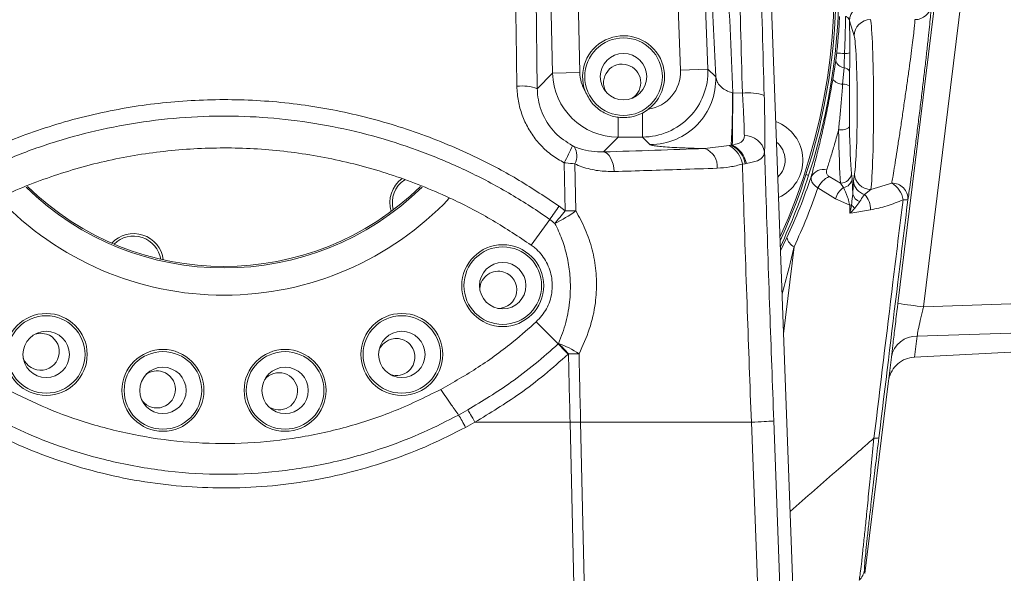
# Model space of a CAD drawing. Header units: millimetres. Extents: x 0 to 16820, y 0 to 11880.
# Tile 109 of 122: x 13662 to 13843, y 8127 to 8228. Entities that reach past the tile are written whole.
import ezdxf

# ---------------------------------------------------------------- set-up
doc = ezdxf.new("R2010")
doc.units = ezdxf.units.MM
doc.header["$LTSCALE"] = 20
doc.linetypes.add('PHANTOM', pattern=[12.7, 6.35, -1.27, 1.27, -1.27, 1.27, -1.27])
doc.styles.add('SLDTEXTSTYLE0', font='TXT', dxfattribs={"width": 0.605})
doc.dimstyles.new('SLDDIMSTYLE0', dxfattribs={"dimtxt": 140, "dimasz": 100, "dimexe": 0, "dimexo": 0.0625, "dimgap": 35, "dimtad": 1, "dimtoh": 1, "dimdec": 0, "dimrnd": 1e-09, "dimzin": 12, "dimdsep": 46, "dimtxsty": 'SLDTEXTSTYLE0', "dimsah": 1, "dimcen": 0.09, "dimadec": 0, "dimazin": 0, "dimtfac": 1, "dimtofl": 0, "dimtmove": 0, "dimatfit": 3, "dimfxl": 1, "dimfrac": 2, "dimtolj": 1, "dimtzin": 12, "dimarcsym": 0})

# ---------------------------------------------------------------- blocks, each defined once
blk = doc.blocks.new('*D18')
at = {"color": 7, "linetype": 'Continuous', "lineweight": 0}
for p, q in [((13699.83, 9477.35), (16388.41, 9477.35)), ((16358.41, 9477.35), (16358.41, 6644.47)), ((13848.53, 6644.47), (16388.41, 6644.47))]:
    blk.add_line(p, q, dxfattribs=at)
for points in [[(16358.41, 9477.35), (16343.41, 9377.35), (16373.41, 9377.35)], [(16358.41, 6644.47), (16373.41, 6744.47), (16343.41, 6744.47)]]:
    blk.add_solid(points, dxfattribs=at)
at = {"color": 7, "linetype": 'Continuous', "lineweight": 0, "insert": (16177.94, 7847.03), "char_height": 140, "attachment_point": 1, "rotation": 90, "style": 'SLDTEXTSTYLE0'}
blk.add_mtext('2833', dxfattribs=at)

msp = doc.modelspace()

# ---------------------------------------------------------------- linework, layer by layer
at = {"color": 8, "linetype": 'Continuous', "lineweight": 0}
for p, q in [((13838.3, 8260.6), (13827.86, 8175.61)), ((13783.39, 8218.96), (13782.72, 8237.5)), ((13787.71, 8237.68), (13788.38, 8219.14)), ((13756.88, 8235.77), (13757.17, 8215.57)), ((13759.96, 8218.43), (13759.57, 8235.83)), ((13764.56, 8235.94), (13764.96, 8218.54)), ((13815.15, 8225.27), (13814.33, 8228.03)), ((13811.24, 8217.29), (13811.79, 8220.73)), ((13783.39, 8218.96), (13788.38, 8219.14)), ((13788.38, 8219.14), (13789.83, 8217.75)), ((13813.05, 8216.38), (13813.3, 8219.4)), ((13757.17, 8215.57), (13759.96, 8218.43)), ((13759.96, 8218.43), (13764.96, 8218.54)), ((13814.32, 8218.76), (13814.28, 8216.08)), ((13792.89, 8214.84), (13792.98, 8214.82)), ((13792.98, 8214.82), (13794.71, 8214.75)), ((13771.94, 8206.72), (13771.94, 8210.34)), ((13776.41, 8211.12), (13776.41, 8206.72)), ((13771.94, 8206.72), (13769.29, 8204)), ((13776.41, 8206.72), (13771.94, 8206.72)), ((13777.85, 8205.32), (13776.41, 8206.72)), ((13787.83, 8204.61), (13792.3, 8205.15)), ((13792.3, 8205.15), (13792.65, 8205.22)), ((13792.65, 8205.22), (13792.85, 8205.25)), ((13762.28, 8193.17), (13762.08, 8202)), ((13764.01, 8201.8), (13764.21, 8193.17)), ((13795.23, 8201.83), (13794.69, 8201.74)), ((13795.42, 8201.86), (13795.23, 8201.83)), ((13806.35, 8199.86), (13806.82, 8199.7)), ((13810.59, 8199.47), (13812.68, 8198.29)), ((13814.67, 8200.06), (13814.76, 8199.09)), ((13815.05, 8198.62), (13815.22, 8199.98)), ((13811.73, 8195.42), (13808.51, 8197.4)), ((13813.18, 8197.47), (13812.68, 8198.29)), ((13818.21, 8197.1), (13822.02, 8198.27)), ((13818.21, 8197.1), (13817.07, 8196.19)), ((13761.15, 8194.04), (13762.28, 8193.17)), ((13814.34, 8194.22), (13811.73, 8195.42)), ((13814.35, 8192.75), (13814.34, 8194.22)), ((13816.2, 8194.88), (13815.26, 8193.67)), ((13756.07, 8186.9), (13759.44, 8191.63)), ((13801.67, 8185.85), (13802.86, 8188.32)), ((13804.17, 8186.61), (13802.23, 8170.64)), ((13827.86, 8175.61), (13843.83, 8176.13)), ((13843.83, 8170.79), (13826.67, 8170.25)), ((13760.99, 8168.83), (13760.99, 8168.83)), ((13762.87, 8166.99), (13762.79, 8166.92)), ((13821.44, 8161.97), (13821.97, 8166.41)), ((13742.77, 8155.79), (13744.44, 8156.72)), ((13763.16, 8154.47), (13745.76, 8154.47)), ((13765.09, 8154.47), (13769.37, 7967.09)), ((13765.09, 8154.47), (13765.09, 8154.47)), ((13796.34, 8154.47), (13765.09, 8154.47)), ((13796.34, 8154.47), (13796.34, 8154.47)), ((13800.45, 8154.71), (13809, 7924.39)), ((13817.02, 8127.38), (13817.12, 8126.78))]:
    msp.add_line(p, q, dxfattribs=at)
at = {"color": 7, "linetype": 'Continuous', "lineweight": 0}
for p, q in [((13811.23, 7924.47), (13799.76, 8238.12)), ((13776.41, 8211.12), (13777.47, 8211.79)), ((13760.99, 8168.83), (13756.97, 8172.85)), ((13843.83, 8167.33), (13826.22, 8166.4)), ((13826.22, 8166.4), (13826.15, 8166.4)), ((13821.45, 8162.02), (13817.12, 8126.78)), ((13821.44, 8161.99), (13821.44, 8161.97))]:
    msp.add_line(p, q, dxfattribs=at)
at = {"color": 8, "linetype": 'Continuous', "lineweight": 0, "flags": 128}
for points in [[(13823.16, 8176.22), (13824.38, 8186.15), (13829.25, 8225.85), (13833.59, 8261.21)], [(13792.98, 8214.82), (13792.96, 8213.23), (13792.94, 8211.71), (13792.92, 8210.27), (13792.9, 8208.95), (13792.88, 8207.76), (13792.87, 8206.74), (13792.86, 8205.9), (13792.85, 8205.25)], [(13769.29, 8204), (13769.64, 8203.9), (13769.98, 8203.68), (13770.29, 8203.35), (13770.58, 8202.91), (13770.82, 8202.37), (13771.02, 8201.76), (13771.16, 8201.1), (13771.24, 8200.4)], [(13762.28, 8193.17), (13762.04, 8192.88), (13761.79, 8192.58), (13761.55, 8192.29), (13761.31, 8192), (13761.07, 8191.72), (13760.83, 8191.44), (13760.61, 8191.16), (13760.39, 8190.9)], [(13818.17, 8193.39), (13814.92, 8192.84), (13814.35, 8192.75)], [(13767.28, 7973.75), (13765.69, 8043.37), (13763.16, 8154.47)], [(13805.02, 7924.16), (13800.68, 8039.25), (13796.34, 8154.47)]]:
    msp.add_lwpolyline(points, dxfattribs=at)
at = {"color": 7, "linetype": 'Continuous', "lineweight": 0, "flags": 128}
msp.add_lwpolyline([(13667.33, 8170.62), (13666.23, 8170.79), (13665.27, 8170.63)], dxfattribs=at)
at = {"color": 8, "linetype": 'Continuous', "lineweight": 0}
for centre in [(13772.95, 8217.78), (13750.84, 8179.49), (13667.29, 8166.89), (13732.37, 8166.89), (13688.65, 8160.3), (13711.01, 8160.3)]:
    msp.add_circle(centre, 7.1, dxfattribs=at)
at = {"color": 7, "linetype": 'Continuous', "lineweight": 0}
for centre, radius in [((13772.95, 8217.78), 4.25), ((13750.84, 8179.49), 7.5), ((13750.84, 8179.49), 4.25), ((13667.29, 8166.89), 7.5), ((13732.37, 8166.89), 7.5), ((13667.29, 8166.89), 4.25), ((13732.37, 8166.89), 4.25), ((13688.65, 8160.3), 7.5), ((13711.01, 8160.3), 7.5), ((13688.65, 8160.3), 4.25), ((13711.01, 8160.3), 4.25)]:
    msp.add_circle(centre, radius, dxfattribs=at)
at = {"color": 7, "linetype": 'Continuous', "lineweight": 30}
for centre, radius, start, end in [((13699.83, 7139.47), 2337.88, 300, 180), ((12604.83, 7139.47), 1242.88, 23.09425, 81.90575)]:
    msp.add_arc(centre, radius, start, end, dxfattribs=at)
at = {"color": 7, "linetype": 'PHANTOM', "lineweight": 30}
msp.add_arc((13699.83, 7139.47), 1536.4, 353.21587, 126.78413, dxfattribs=at)
at = {"color": 7, "linetype": 'Continuous', "lineweight": 0}
for centre, radius, start, end in [((13699.83, 8234.47), 112.5, 342, 162), ((13699.83, 8234.47), 112, 335.328, 204.672), ((13699.83, 8234.47), 111.7, 335.6347, 162), ((13772.95, 8217.78), 7.5, 307.0582, 200.6269), ((13772.69, 8216.68), 3.4, 72, 210.1298), ((13772.69, 8216.68), 3.4, 303.2988, 72), ((13798.27, 8202.48), 7.5, 294.0122, 70.1747), ((13798.27, 8202.48), 4.25, 313.2981, 50.8889), ((13735.63, 8194.71), 5.45, 126.0384, 197.34), ((13699.83, 8234.47), 112.5, 334.8274, 342), ((13699.83, 8234.47), 51.46, 225.6531, 314.3322), ((13735.63, 8194.71), 5, 122.9732, 195.5127), ((13683.3, 8183.58), 5.45, 72, 137.34), ((13683.3, 8183.58), 5, 72, 135.5127), ((13683.3, 8183.58), 5, 8.4873, 72), ((13683.3, 8183.58), 5.45, 6.66, 72), ((13750.02, 8178.73), 3.4, 72, 175.8436), ((13750.02, 8178.73), 3.4, 269.0136, 72), ((13666.28, 8167.39), 3.4, 200.4416, 72), ((13731.36, 8166.41), 3.4, 72, 158.7016), ((13731.36, 8166.41), 3.4, 251.8698, 72), ((13687.54, 8160.48), 3.4, 217.5846, 72), ((13687.54, 8160.48), 3.4, 72, 124.4154), ((13709.9, 8160.14), 3.4, 72, 141.5585), ((13709.9, 8160.14), 3.4, 234.7272, 72)]:
    msp.add_arc(centre, radius, start, end, dxfattribs=at)
at = {"color": 8, "linetype": 'Continuous', "lineweight": 0}
for centre, radius, start, end in [((13817.33, 8227.97), 3.01, 90.2111, 178.9904), ((13826.31, 8231.21), 2.98, 269.6069, 352.4121), ((13818.15, 8225.22), 3.01, 90.2111, 178.9904), ((13813.63, 8221.31), 1.94, 197.5355, 260.117), ((13811.62, 8207.43), 14.69, 83.096, 88.673), ((13813.49, 8224.54), 2.53, 267.767, 289.9843), ((13813.25, 8218.19), 1.21, 28.1854, 87.8443), ((13777.81, 8217.35), 12.02, 270.1906, 1.9029), ((13813.25, 8219.03), 2.66, 220.9113, 265.7032), ((13754.36, 8208.06), 8.02, 69.4491, 96.6072), ((13813.2, 8214.32), 2.07, 58.3317, 94.0332), ((13622.22, 8214.26), 170.67, 356.9642, 0.1933), ((13795.85, 8206.56), 8.27, 69.8275, 97.9257), ((13812.71, 8210.5), 2.49, 260.8587, 310.1052), ((13795.14, 8203.28), 3.7, 11.0599, 91.2193), ((13714.36, 8227.23), 53.98, 332.1363, 335.8282), ((13761.19, 8203.29), 3.2, 332.0868, 31.9074), ((13786.57, 8201.31), 3.54, 355.0492, 68.9935), ((13790.04, 8201.02), 4.71, 8.8404, 61.2417), ((13790.6, 8200.99), 4.71, 10.303, 64.0943), ((13790.81, 8201.02), 4.69, 10.3248, 64.2548), ((13809.56, 8198.21), 2.58, 76.9063, 151.2647), ((13812.38, 8195.59), 4.27, 114.7694, 154.9828), ((13812.73, 8200.24), 1.95, 268.3984, 354.768), ((13812.94, 8199.29), 1.84, 277.7317, 353.6308), ((13818.21, 8200.09), 2.99, 182.1119, 270.1234), ((13699.83, 8234.47), 51.74, 225.5564, 314.4754), ((13815.56, 8194.26), 4, 126.4683, 163.1441), ((13817.79, 8198.84), 2.75, 184.5531, 254.8426), ((13819.99, 8194.65), 4.15, 8.1802, 60.773), ((13822.09, 8195.36), 2.91, 357.7002, 91.3444), ((13699.83, 8234.47), 56.73, 223.4437, 316.6033), ((13816.73, 8196.67), 1.87, 192.2475, 253.5285), ((13814.25, 8193.46), 3.92, 358.9073, 44.0966), ((13362.32, 8473.77), 487.14, 324.6083, 324.9559), ((13813.86, 8197), 2.82, 279.7711, 286.9307), ((13817.16, 8196), 3.01, 214.4179, 230.85), ((13824.54, 8198.03), 2.82, 260.9748, 279.2725), ((13749.01, 8214.47), 26.17, 295.7771, 305.5161), ((13763.16, 8141.36), 51.82, 88.8411, 90.9733), ((13805.32, 8188.85), 2.52, 192.1479, 242.7695), ((13849.17, 8358.49), 184.11, 261.8768, 263.3521), ((13826.54, 8165.61), 4.64, 88.3982, 169.982), ((13754.84, 8151.82), 18.18, 56.7663, 69.9882), ((13718.54, 8126.69), 59.91, 42.2755, 44.7886), ((13766.38, 7999.94), 167.09, 90.5403, 91.2028), ((13819.16, 8153.89), 2.36, 260.6397, 282.5438), ((13814.05, 8127.75), 3, 312.1368, 352.9764)]:
    msp.add_arc(centre, radius, start, end, dxfattribs=at)
for centre, major_axis, ratio, start_param, end_param in [((13818.48, 8154.47), (-15.25, 420), 0.051875, 1.366956, 1.424872), ((13770.53, 8154.36), (-15.29, 417), 0.052373, 4.863075, 4.911743), ((13773.52, 8154.47), (-15.28, 420), 0.052, 4.85469, 4.911771), ((13822.47, 8154.61), (-15.25, 416), 0.052373, 1.366919, 1.424835), ((13818.02, 8212.47), (0, 16), 0.042581, 3.423915, 6.108652), ((13815.03, 8212.47), (0, 13), 0.052408, 3.423915, 6.108652), ((13776.39, 8218.72), (8.64, -8.33), 0.999522, 5.480939, 7.085432), ((13776.39, 8218.72), (-5.05, 4.87), 0.997161, 2.491453, 3.943839), ((13771.96, 8218.72), (8.39, 8.59), 0.99955, 2.36895, 3.914236), ((13771.96, 8218.72), (-4.91, -5.02), 0.997325, 5.510542, 6.021993), ((13815.01, 8212.47), (0, 14), 0.052408, 1.851056, 2.659661), ((13813.02, 8212.47), (0, 16), 0.045857, 1.851056, 2.659661), ((10376.62, 8073.97), (3453.5, 277.26), 0.511914, 6.1793, 6.181451)]:
    msp.add_ellipse(centre, major_axis=major_axis, ratio=ratio, start_param=start_param, end_param=end_param, dxfattribs=at)
for points, knots in [([(13753.43, 8216.03), (13753.39, 8218.67), (13753.29, 8225.48), (13753.2, 8232.26), (13753.14, 8236.41)], [0, 0, 0, 0, 0.387456, 1, 1, 1, 1]), ([(13811.96, 8222.12), (13812.07, 8223.13), (13812.3, 8225.36), (13812.42, 8227.6), (13812.49, 8228.82)], [0, 0, 0, 0, 0.452998, 1, 1, 1, 1]), ([(13813.39, 8222.01), (13813.44, 8223.34), (13813.53, 8225.61), (13813.57, 8227.88), (13813.59, 8228.82)], [0, 0, 0, 0, 0.5867051, 1, 1, 1, 1]), ([(13814.33, 8228.03), (13814.32, 8228.05), (13814.31, 8228.19), (13814.17, 8228.44), (13813.88, 8228.68), (13813.65, 8228.79), (13813.59, 8228.82)], [0, 0, 0, 0, 0.06636, 0.480883, 0.871939, 1, 1, 1, 1]), ([(13814.33, 8228.03), (13814.33, 8226.63), (13814.34, 8224.68), (13814.35, 8222.72), (13814.35, 8222.16)], [0, 0, 0, 0, 0.713439, 1, 1, 1, 1]), ([(13822.02, 8198.27), (13822.08, 8198.6), (13822.22, 8199.38), (13822.49, 8200.98), (13822.82, 8203.04), (13823.19, 8205.39), (13823.58, 8207.92), (13823.98, 8210.6), (13824.37, 8213.3), (13824.76, 8216), (13825.12, 8218.56), (13825.45, 8220.97), (13825.73, 8223.12), (13825.97, 8224.99), (13826.14, 8226.48), (13826.26, 8227.62), (13826.28, 8228.02), (13826.28, 8228.22)], [0, 0, 0, 0, 0.050599, 0.117987, 0.187354, 0.254953, 0.324515, 0.391966, 0.46135, 0.528342, 0.597238, 0.663655, 0.731961, 0.798037, 0.866015, 0.932042, 1, 1, 1, 1]), ([(13811.79, 8220.73), (13811.8, 8220.84), (13811.87, 8221.27), (13811.92, 8221.76), (13811.96, 8222.12)], [0, 0, 0, 0, 0.256148, 1, 1, 1, 1]), ([(13813.3, 8219.4), (13813.33, 8220.01), (13813.36, 8220.86), (13813.38, 8221.75), (13813.39, 8222.01)], [0, 0, 0, 0, 0.70897, 1, 1, 1, 1]), ([(13789.83, 8217.75), (13789.89, 8217.44), (13790.02, 8216.85), (13790.62, 8216.02), (13791.45, 8215.35), (13792.27, 8214.97), (13792.77, 8214.86), (13792.89, 8214.84)], [0, 0, 0, 0, 0.259256, 0.508544, 0.735429, 0.934163, 1, 1, 1, 1]), ([(13807.29, 8199.45), (13807.49, 8200.2), (13807.89, 8201.72), (13808.58, 8204.41), (13809.28, 8207.35), (13809.98, 8210.51), (13810.65, 8213.89), (13811.04, 8216.14), (13811.24, 8217.29)], [0, 0, 0, 0, 0.161263, 0.327313, 0.487356, 0.652151, 0.823001, 1, 1, 1, 1]), ([(13762.08, 8202), (13761.32, 8202.44), (13759.79, 8203.33), (13757.8, 8205.11), (13756.14, 8207.18), (13754.83, 8209.5), (13753.93, 8212), (13753.51, 8214.21), (13753.45, 8215.56), (13753.43, 8216.03)], [0, 0, 0, 0, 0.15263, 0.305261, 0.458067, 0.610885, 0.764539, 0.918211, 1, 1, 1, 1]), ([(13757.17, 8215.57), (13757.18, 8215.22), (13757.25, 8213.57), (13758.06, 8210.66), (13760.26, 8207.27), (13762.49, 8205.84), (13763.61, 8205.12)], [0, 0, 0, 0, 0.08263, 0.390769, 0.695692, 1, 1, 1, 1]), ([(13812.31, 8208.04), (13812.4, 8208.93), (13812.57, 8210.73), (13812.82, 8213.56), (13812.98, 8215.43), (13813.05, 8216.38)], [0, 0, 0, 0, 0.326495, 0.658792, 1, 1, 1, 1]), ([(13814.28, 8216.08), (13814.28, 8215.25), (13814.27, 8213.56), (13814.28, 8211.03), (13814.3, 8209.4), (13814.31, 8208.59)], [0, 0, 0, 0, 0.3319714, 0.6724084, 1, 1, 1, 1]), ([(13638.51, 8194.04), (13641.83, 8196.23), (13648.49, 8200.62), (13659.31, 8205.74), (13668.83, 8209.08), (13678.59, 8211.57), (13688.57, 8213.2), (13700.53, 8213.79), (13712.43, 8213.06), (13724.09, 8210.98), (13735.4, 8207.65), (13745.33, 8203.48), (13753.92, 8198.91), (13758.74, 8195.67), (13761.15, 8194.04)], [0, 0, 0, 0, 0.091219, 0.182728, 0.273944, 0.322385, 0.413772, 0.505453, 0.596841, 0.686721, 0.776881, 0.866764, 0.933382, 1, 1, 1, 1]), ([(13795.06, 8206.98), (13795.05, 8207.42), (13795.03, 8208.31), (13794.94, 8210.48), (13794.83, 8212.72), (13794.73, 8214.4), (13794.71, 8214.75)], [0, 0, 0, 0, 0.217502, 0.441278, 0.882463, 1, 1, 1, 1]), ([(13798.7, 8214.33), (13798.72, 8213.45), (13798.77, 8211.67), (13798.8, 8209.17), (13798.81, 8206.86), (13798.79, 8205.16), (13798.77, 8204.28), (13798.76, 8203.99)], [0, 0, 0, 0, 0.2187653, 0.4438633, 0.6626331, 0.8877884, 1, 1, 1, 1]), ([(13759.44, 8191.63), (13759.44, 8191.63), (13757.15, 8193.25), (13752.4, 8196.32), (13744.94, 8200.32), (13737.17, 8203.7), (13729.09, 8206.45), (13720.72, 8208.55), (13712.18, 8209.94), (13703.56, 8210.61), (13694.88, 8210.56), (13686.14, 8209.77), (13677.51, 8208.24), (13669.1, 8206.01), (13660.93, 8203.08), (13652.93, 8199.44), (13646.02, 8195.55), (13641.87, 8192.79), (13640.22, 8191.63), (13640.22, 8191.63)], [0, 0, 0, 0, 0, 0.066403, 0.13325, 0.199572, 0.266339, 0.33451, 0.403165, 0.470554, 0.538412, 0.607747, 0.677593, 0.745061, 0.812999, 0.882416, 0.952345, 1, 1, 1, 1, 1]), ([(13792.85, 8205.25), (13793.25, 8205.34), (13794.06, 8205.52), (13794.85, 8206.02), (13795.05, 8206.58), (13795.06, 8206.91), (13795.06, 8206.98)], [0, 0, 0, 0, 0.322194, 0.647681, 0.926311, 1, 1, 1, 1]), ([(13812.31, 8208.04), (13812.03, 8207.03), (13811.52, 8205.18), (13810.77, 8202.71), (13810.35, 8201.39), (13810.14, 8200.72)], [0, 0, 0, 0, 0.368941, 0.680012, 1, 1, 1, 1]), ([(13763.61, 8205.12), (13763.68, 8205.09), (13763.78, 8205.04), (13763.87, 8205), (13763.9, 8204.98)], [0, 0, 0, 0, 0.679224, 1, 1, 1, 1]), ([(13763.9, 8204.98), (13764.23, 8204.85), (13765.27, 8204.44), (13767.09, 8204.02), (13768.55, 8204.01), (13769.29, 8204)], [0, 0, 0, 0, 0.184153, 0.586968, 1, 1, 1, 1]), ([(13769.29, 8204), (13772.44, 8204.1), (13778.75, 8204.29), (13784.8, 8204.5), (13787.83, 8204.61)], [0, 0, 0, 0, 0.499501, 1, 1, 1, 1]), ([(13787.83, 8204.61), (13787.18, 8204.62), (13785.72, 8204.66), (13783.67, 8204.73), (13781.74, 8204.82), (13780.16, 8204.93), (13778.95, 8205.06), (13778.13, 8205.19), (13777.94, 8205.28), (13777.85, 8205.32)], [0, 0, 0, 0, 0.118925, 0.265119, 0.411328, 0.55851, 0.705702, 0.85285, 1, 1, 1, 1]), ([(13798.76, 8203.99), (13798.7, 8203.71), (13798.56, 8203.04), (13797.58, 8202.31), (13796.16, 8202.01), (13795.42, 8201.86)], [0, 0, 0, 0, 0.254539, 0.616825, 1, 1, 1, 1]), ([(13798.76, 8203.99), (13798.84, 8201.43), (13799.15, 8191.73), (13799.69, 8175.29), (13800.2, 8161.41), (13800.45, 8154.71)], [0, 0, 0, 0, 0.156205, 0.592673, 1, 1, 1, 1]), ([(13764.01, 8201.8), (13763.49, 8201.86), (13762.86, 8201.92), (13762.19, 8201.99), (13762.08, 8202)], [0, 0, 0, 0, 0.835149, 1, 1, 1, 1]), ([(13771.24, 8200.4), (13770.27, 8200.42), (13768.3, 8200.46), (13765.86, 8201.04), (13764.45, 8201.62), (13764.01, 8201.8)], [0, 0, 0, 0, 0.401115, 0.81282, 1, 1, 1, 1]), ([(13790.09, 8201), (13787.88, 8200.93), (13781.75, 8200.72), (13775.34, 8200.52), (13771.24, 8200.4)], [0, 0, 0, 0, 0.3593998, 1, 1, 1, 1]), ([(13794.69, 8201.74), (13793.94, 8201.56), (13792.44, 8201.18), (13790.87, 8201.06), (13790.09, 8201)], [0, 0, 0, 0, 0.49818, 1, 1, 1, 1]), ([(13796.34, 8154.47), (13796.34, 8154.47), (13796.08, 8161.29), (13795.57, 8175.43), (13795.04, 8191.19), (13794.75, 8200.11), (13794.69, 8201.74)], [0, 0, 0, 0, 0.000001, 0.4324, 0.895922, 1, 1, 1, 1]), ([(13802.86, 8188.32), (13803.67, 8190.12), (13805.29, 8193.74), (13806.62, 8197.54), (13807.29, 8199.45)], [0, 0, 0, 0, 0.498553, 1, 1, 1, 1]), ([(13808.51, 8197.4), (13808.35, 8197.52), (13807.84, 8197.87), (13807.27, 8198.57), (13807.29, 8199.15), (13807.29, 8199.45)], [0, 0, 0, 0, 0.186512, 0.567897, 1, 1, 1, 1]), ([(13810.14, 8200.72), (13810.1, 8200.52), (13810.03, 8200.13), (13810.28, 8199.71), (13810.51, 8199.53), (13810.59, 8199.47)], [0, 0, 0, 0, 0.44369, 0.816906, 1, 1, 1, 1]), ([(13814.76, 8199.09), (13814.79, 8198.74), (13814.84, 8198.04), (13814.88, 8197.04), (13814.9, 8196.41), (13814.91, 8196.28)], [0, 0, 0, 0, 0.436032, 0.885525, 1, 1, 1, 1]), ([(13808.51, 8197.4), (13807.85, 8195.56), (13806.53, 8191.89), (13804.96, 8188.37), (13804.17, 8186.61)], [0, 0, 0, 0, 0.4988023, 1, 1, 1, 1]), ([(13814.34, 8194.22), (13814.31, 8194.34), (13814.2, 8194.89), (13813.83, 8196.14), (13813.44, 8196.94), (13813.18, 8197.47)], [0, 0, 0, 0, 0.080807, 0.380272, 1, 1, 1, 1]), ([(13814.91, 8196.28), (13814.92, 8196.46), (13814.95, 8197.41), (13815.01, 8198.08), (13815.05, 8198.62)], [0, 0, 0, 0, 0.1891119, 1, 1, 1, 1]), ([(13814.68, 8194.3), (13814.69, 8194.38), (13814.76, 8195.04), (13814.84, 8195.7), (13814.91, 8196.28)], [0, 0, 0, 0, 0.117446, 1, 1, 1, 1]), ([(13817.07, 8196.19), (13816.82, 8195.89), (13816.52, 8195.53), (13816.25, 8194.98), (13816.2, 8194.88)], [0, 0, 0, 0, 0.823078, 1, 1, 1, 1]), ([(13814.35, 8192.75), (13814.35, 8192.75), (13814.48, 8193.27), (13814.58, 8193.79), (13814.68, 8194.3)], [0, 0, 0, 0, 0.00986, 1, 1, 1, 1]), ([(13815.26, 8193.67), (13814.97, 8193.36), (13814.68, 8193.05), (13814.35, 8192.75), (13814.35, 8192.75)], [0, 0, 0, 0, 0.990812, 1, 1, 1, 1]), ([(13824.1, 8195.24), (13823.12, 8194.83), (13821.17, 8193.99), (13819.17, 8193.59), (13818.17, 8193.39)], [0, 0, 0, 0, 0.497074, 1, 1, 1, 1]), ([(13818.78, 8151.56), (13819.94, 8161.08), (13821.71, 8175.64), (13823.48, 8190.21), (13824.1, 8195.24)], [0, 0, 0, 0, 0.654269, 1, 1, 1, 1]), ([(13824.99, 8195.24), (13824.38, 8190.21), (13822.61, 8175.65), (13820.84, 8161.1), (13819.68, 8151.58)], [0, 0, 0, 0, 0.345731, 1, 1, 1, 1]), ([(13764.21, 8193.17), (13764.52, 8192.63), (13765.47, 8190.97), (13766.72, 8187.99), (13767.72, 8184.19), (13768.1, 8180.26), (13767.86, 8175.98), (13766.84, 8171.46), (13765.48, 8168.5), (13764.8, 8167.02)], [0, 0, 0, 0, 0.068291, 0.210305, 0.352233, 0.49408, 0.635964, 0.817828, 1, 1, 1, 1]), ([(13760.39, 8190.9), (13760.08, 8191.15), (13759.77, 8191.4), (13759.44, 8191.63), (13759.44, 8191.63)], [0, 0, 0, 0, 0.99995, 1, 1, 1, 1]), ([(13761.06, 8168.9), (13761.54, 8170.17), (13762.52, 8172.75), (13763.17, 8176.57), (13763.27, 8180.13), (13762.96, 8183.33), (13762.24, 8186.49), (13761.32, 8189), (13760.62, 8190.43), (13760.39, 8190.9)], [0, 0, 0, 0, 0.1837152, 0.3725903, 0.5096039, 0.6498388, 0.7886395, 0.9306243, 1, 1, 1, 1]), ([(13804.17, 8186.61), (13803.93, 8185.59), (13803.25, 8182.69), (13802.47, 8179.82), (13801.96, 8177.96)], [0, 0, 0, 0, 0.354232, 1, 1, 1, 1]), ([(13827.86, 8175.61), (13827.81, 8175.43), (13827.6, 8174.58), (13827.25, 8173.09), (13826.87, 8171.35), (13826.74, 8170.61), (13826.67, 8170.25)], [0, 0, 0, 0, 0.086325, 0.395236, 0.698812, 1, 1, 1, 1]), ([(13744.44, 8156.72), (13747.12, 8158.35), (13752.97, 8161.93), (13758.26, 8166.31), (13760.99, 8168.83), (13760.99, 8168.83)], [0, 0, 0, 0, 0.457087, 0.999997, 1, 1, 1, 1]), ([(13760.99, 8168.83), (13760.99, 8168.83), (13761.01, 8168.86), (13761.04, 8168.88), (13761.06, 8168.9)], [0, 0, 0, 0, 0.000619, 1, 1, 1, 1]), ([(13762.79, 8166.92), (13762.75, 8166.97), (13762.52, 8167.23), (13761.9, 8167.9), (13761.35, 8168.46), (13760.99, 8168.83)], [0, 0, 0, 0, 0.064133, 0.385095, 1, 1, 1, 1]), ([(13762.79, 8166.92), (13761.37, 8165.66), (13758.51, 8163.12), (13752.91, 8158.83), (13748.52, 8156.15), (13745.76, 8154.47)], [0, 0, 0, 0, 0.270961, 0.542953, 1, 1, 1, 1]), ([(13763.16, 8154.47), (13763.1, 8157.07), (13763, 8161.25), (13762.91, 8165.43), (13762.87, 8166.99)], [0, 0, 0, 0, 0.624401, 1, 1, 1, 1]), ([(13764.8, 8167.02), (13764.84, 8165.46), (13764.93, 8161.27), (13765.03, 8157.09), (13765.09, 8154.47), (13765.09, 8154.47)], [0, 0, 0, 0, 0.374248, 0.999995, 1, 1, 1, 1]), ([(13742.77, 8155.79), (13742.34, 8156.4), (13741.23, 8157.95), (13740.14, 8159.51), (13739.48, 8160.45)], [0, 0, 0, 0, 0.393632, 1, 1, 1, 1]), ([(13656.96, 8155.75), (13659.06, 8154.68), (13663.26, 8152.53), (13670.81, 8149.58), (13679.58, 8147.04), (13689.59, 8145.33), (13699.74, 8144.73), (13709.89, 8145.31), (13719.93, 8147), (13728.75, 8149.54), (13736.37, 8152.52), (13740.64, 8154.7), (13742.77, 8155.79)], [0, 0, 0, 0, 0.079188, 0.158377, 0.271619, 0.385224, 0.498464, 0.611906, 0.725714, 0.839157, 0.919578, 1, 1, 1, 1]), ([(13745.76, 8154.47), (13745.48, 8154.96), (13745.12, 8155.59), (13744.68, 8156.32), (13744.53, 8156.59), (13744.44, 8156.72)], [0, 0, 0, 0, 0.618531, 0.805269, 1, 1, 1, 1]), ([(13745.76, 8154.47), (13745.76, 8154.47), (13745.19, 8154.14), (13744.61, 8153.83), (13744.04, 8153.52)], [0, 0, 0, 0, 0.001457, 1, 1, 1, 1]), ([(13745.76, 8154.47), (13745.76, 8154.47), (13745.76, 8154.47), (13745.76, 8154.47), (13745.76, 8154.47), (13745.76, 8154.47), (13745.76, 8154.47)], [0, 0, 0, 0, 0.350508, 0.703532, 0.879407, 1, 1, 1, 1]), ([(13763.16, 8154.47), (13763.27, 8154.47), (13763.94, 8154.47), (13764.56, 8154.47), (13765.09, 8154.47)], [0, 0, 0, 0, 0.166649, 1, 1, 1, 1]), ([(13796.34, 8154.47), (13797.18, 8154.51), (13798.87, 8154.59), (13800.03, 8154.66), (13800.38, 8154.69), (13800.43, 8154.7), (13800.45, 8154.71)], [0, 0, 0, 0, 0.378351, 0.756701, 0.941054, 1, 1, 1, 1]), ([(13744.04, 8153.52), (13741.85, 8152.41), (13737.45, 8150.18), (13730.44, 8147.47), (13723.14, 8145.26), (13715.52, 8143.63), (13707.69, 8142.64), (13699.83, 8142.32), (13692.03, 8142.65), (13684.3, 8143.61), (13676.6, 8145.24), (13669.21, 8147.47), (13662.2, 8150.19), (13657.87, 8152.38), (13655.69, 8153.48)], [0, 0, 0, 0, 0.080204, 0.160915, 0.24457, 0.328796, 0.41485, 0.501542, 0.585053, 0.669139, 0.755037, 0.84156, 0.920538, 1, 1, 1, 1]), ([(13803.42, 8138.13), (13806.39, 8140.72), (13811.52, 8145.18), (13816.63, 8149.67), (13818.78, 8151.56)], [0, 0, 0, 0, 0.579593, 1, 1, 1, 1]), ([(13816.06, 8125.53), (13816.09, 8125.66), (13816.15, 8125.93), (13816.31, 8127.09), (13816.53, 8128.92), (13816.79, 8131.36), (13817.1, 8134.31), (13817.45, 8137.77), (13817.85, 8141.84), (13818.3, 8146.54), (13818.61, 8149.84), (13818.78, 8151.56)], [0, 0, 0, 0, 0.107987, 0.215876, 0.325959, 0.435968, 0.534994, 0.634065, 0.752412, 0.870906, 1, 1, 1, 1]), ([(13819.68, 8151.58), (13819.48, 8149.96), (13819.1, 8146.85), (13818.58, 8142.4), (13818.14, 8138.57), (13817.77, 8135.32), (13817.48, 8132.58), (13817.25, 8130.33), (13817.09, 8128.68), (13817.02, 8127.67), (13817.02, 8127.48), (13817.02, 8127.38)], [0, 0, 0, 0, 0.130815, 0.249632, 0.368271, 0.466587, 0.564848, 0.674064, 0.783373, 0.891627, 1, 1, 1, 1])]:
    msp.add_open_spline(points, degree=3, knots=knots, dxfattribs=at)
at = {"color": 7, "linetype": 'Continuous', "lineweight": 0}
for points, knots in [([(13829.26, 8230.81), (13829.25, 8230.58), (13829.23, 8230.1), (13829.12, 8228.76), (13828.95, 8226.97), (13828.71, 8224.77), (13828.43, 8222.22), (13828.1, 8219.37), (13827.74, 8216.31), (13827.36, 8213.13), (13826.96, 8209.9), (13826.56, 8206.73), (13826.17, 8203.71), (13825.8, 8200.93), (13825.47, 8198.48), (13825.2, 8196.57), (13825.05, 8195.64), (13824.99, 8195.24)], [0, 0, 0, 0, 0.067137, 0.134274, 0.201382, 0.268492, 0.335847, 0.403205, 0.471071, 0.538939, 0.607254, 0.675569, 0.74408, 0.812589, 0.880971, 0.949351, 1, 1, 1, 1]), ([(13814.35, 8222.16), (13814.35, 8221.34), (13814.35, 8220.17), (13814.33, 8219.08), (13814.32, 8218.76)], [0, 0, 0, 0, 0.706169, 1, 1, 1, 1]), ([(13765.93, 8215.13), (13766.31, 8214.37), (13767.06, 8212.84), (13769.07, 8211.2), (13770.81, 8210.52), (13771.79, 8210.37), (13771.94, 8210.34)], [0, 0, 0, 0, 0.315546, 0.628455, 0.941607, 1, 1, 1, 1]), ([(13771.94, 8210.34), (13772.8, 8210.3), (13774.36, 8210.23), (13775.78, 8210.85), (13776.41, 8211.12)], [0, 0, 0, 0, 0.553521, 1, 1, 1, 1]), ([(13756.07, 8186.9), (13753.75, 8188.45), (13749.12, 8191.54), (13740.92, 8195.82), (13731.54, 8199.64), (13720.95, 8202.61), (13710.1, 8204.4), (13699.11, 8204.92), (13688.14, 8204.22), (13677.31, 8202.31), (13666.77, 8199.17), (13656.66, 8194.87), (13648.99, 8190.59), (13644.78, 8187.72), (13643.59, 8186.9)], [0, 0, 0, 0, 0.069765, 0.139531, 0.231055, 0.322872, 0.414396, 0.505895, 0.597686, 0.689185, 0.780628, 0.872363, 0.963807, 1, 1, 1, 1]), ([(13756.97, 8172.85), (13757.66, 8173.61), (13759.03, 8175.14), (13759.97, 8178.14), (13759.92, 8181.25), (13758.82, 8184.15), (13757.32, 8185.97), (13756.29, 8186.73), (13756.07, 8186.9)], [0, 0, 0, 0, 0.190893, 0.381801, 0.572216, 0.761346, 0.94888, 1, 1, 1, 1]), ([(13821.97, 8166.41), (13822.05, 8167.08), (13822.21, 8168.42), (13822.59, 8171.59), (13822.92, 8174.32), (13823.11, 8175.88), (13823.16, 8176.22)], [0, 0, 0, 0, 0.3040941, 0.608247, 0.9147847, 1, 1, 1, 1]), ([(13739.48, 8160.45), (13741.8, 8161.78), (13746.47, 8164.44), (13752.26, 8168.69), (13755.63, 8171.66), (13756.97, 8172.85)], [0, 0, 0, 0, 0.373138, 0.74973, 1, 1, 1, 1]), ([(13821.44, 8161.97), (13821.44, 8161.98), (13821.46, 8162.09), (13821.56, 8162.76), (13822, 8163.93), (13823.07, 8165.23), (13824.5, 8166.15), (13825.6, 8166.31), (13826.15, 8166.4)], [0, 0, 0, 0, 0.002841, 0.048728, 0.294677, 0.532871, 0.766346, 1, 1, 1, 1]), ([(13660.19, 8160.45), (13662.59, 8159.26), (13667.4, 8156.87), (13675.43, 8154.02), (13684.16, 8151.86), (13693.54, 8150.63), (13702.99, 8150.44), (13712.4, 8151.33), (13721.64, 8153.27), (13730.78, 8156.19), (13736.54, 8159.01), (13739.48, 8160.45)], [0, 0, 0, 0, 0.097627, 0.195254, 0.309454, 0.424018, 0.538217, 0.652351, 0.766849, 0.880984, 1, 1, 1, 1])]:
    msp.add_open_spline(points, degree=3, knots=knots, dxfattribs=at)
at = {"color": 8, "linetype": 'Continuous', "lineweight": 0}
msp.add_open_spline([(13742.77, 8155.79), (13742.98, 8155.43), (13743.39, 8154.72), (13743.82, 8153.92), (13744.04, 8153.52)], degree=3, dxfattribs=at)

# ---------------------------------------------------------------- dimensions: what is measured, and where the dimension line sits
at = {"color": 7, "linetype": 'Continuous', "lineweight": 0}
dim = msp.add_linear_dim(base=(16358.41, 6644.47), p1=(13699.83, 9477.35), p2=(13848.53, 6644.47), angle=90, dimstyle='SLDDIMSTYLE0', dxfattribs=at)
dim.commit()
dim.dimension.update_dxf_attribs({"geometry": '*D18', "text_midpoint": (16358.41, 8060.91), "dimtype": 160})

doc.saveas('drawing.dxf')
